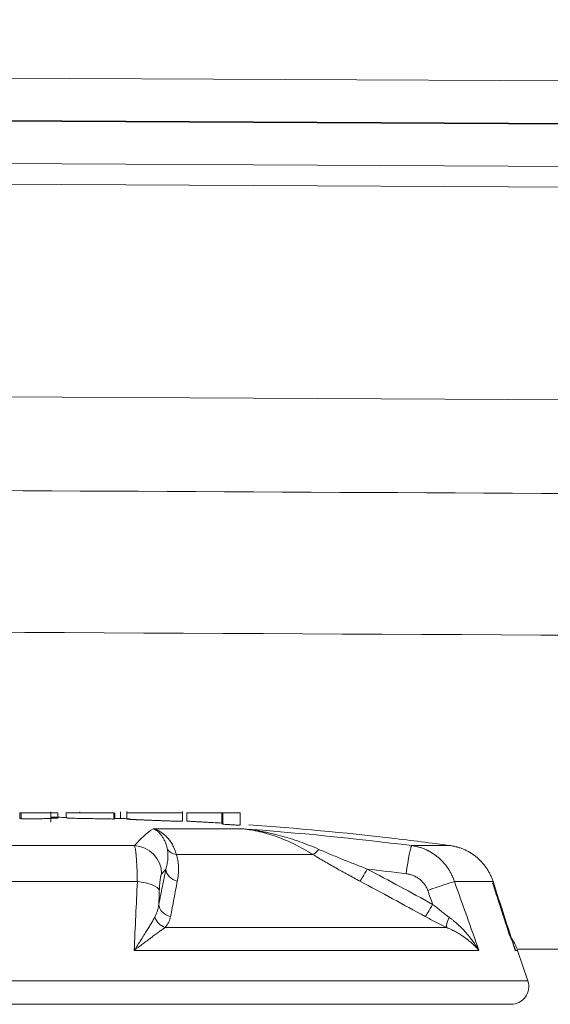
# Model space of a CAD drawing. Header units: millimetres. Extents: x 0 to 594, y 0 to 420.
# Tile 164 of 256: x 223.11 to 224.98, y 296.08 to 299.55. Entities that reach past the tile are written whole.
import ezdxf

# ---------------------------------------------------------------- set-up
doc = ezdxf.new("R2010")
doc.units = ezdxf.units.MM
doc.layers.add('1', color=7, linetype='Continuous', true_color=0xffffff)

msp = doc.modelspace()

# ---------------------------------------------------------------- linework, layer by layer
at = {"layer": '1', "color": 155, "linetype": 'Continuous', "lineweight": 13}
for p, q in [((183.0273, 299.5521), (226.7147, 299.3274)), ((226.7151, 299.1776), (183.0278, 299.4023)), ((183.0281, 299.4001), (226.7155, 299.1755)), ((226.716, 299.0257), (183.0286, 299.2503)), ((183.0282, 299.1777), (231.0758, 298.9306)), ((231.0783, 298.181), (183.0307, 298.4282)), ((223.1136, 296.7547), (223.109, 296.7547)), ((223.109, 296.7547), (223.109, 296.7355)), ((223.1166, 296.7547), (223.1136, 296.7547)), ((223.1136, 296.7547), (223.1136, 296.7344)), ((223.2186, 296.7224), (223.2186, 296.7583)), ((223.2435, 296.7547), (223.2186, 296.7547)), ((223.2435, 296.7547), (223.2435, 296.7362)), ((223.273, 296.7547), (223.273, 296.7388)), ((223.3213, 296.7547), (223.3213, 296.7587)), ((223.4413, 296.7547), (223.4413, 296.7331)), ((223.4445, 296.7547), (223.4445, 296.7337)), ((223.4643, 296.7346), (223.4643, 296.7586)), ((223.4861, 296.7596), (223.4861, 296.7332)), ((223.6835, 296.7257), (223.6835, 296.7596)), ((223.6979, 296.7547), (223.6979, 296.7256)), ((223.8218, 296.7547), (223.8218, 296.7187)), ((223.8252, 296.7547), (223.8218, 296.7547)), ((223.8252, 296.7547), (223.8252, 296.7148)), ((223.8868, 296.7547), (223.8868, 296.711)), ((223.8218, 296.7187), (223.8252, 296.715)), ((223.5794, 296.699), (223.891, 296.699)), ((222.9632, 296.6393), (223.5134, 296.6393)), ((224.1419, 296.6086), (223.6613, 296.6086)), ((224.4915, 296.6393), (224.6276, 296.6393)), ((223.5238, 296.513), (222.973, 296.513)), ((224.7778, 296.513), (224.6416, 296.513)), ((223.6216, 296.3507), (224.6144, 296.3507)), ((224.7282, 296.2698), (223.5127, 296.2698)), ((224.8562, 296.2698), (224.8645, 296.2698)), ((224.9005, 296.1621), (224.8645, 296.2698)), ((221.3871, 296.1621), (224.9005, 296.1621)), ((221.4464, 296.0797), (224.8413, 296.0797))]:
    msp.add_line(p, q, dxfattribs=at)
for centre, radius, start, end in [((223.1438, 285.6897), 11.05, 89.33039, 89.61949), ((223.1438, 285.6897), 11.05, 88.15979, 88.34177), ((223.1438, 285.6897), 11.05, 83.36536, 85.98787), ((224.7222, 296.2222), 0.15, 18.5, 35.8947), ((224.8413, 296.1422), 0.0625, 270, 18.5)]:
    msp.add_arc(centre, radius, start, end, dxfattribs=at)
for centre, major_axis, ratio, start_param, end_param in [((223.1611, 285.6897), (0, -11.0468), 0.997905, 3.134117, 3.136518), ((223.6658, 285.6897), (0, -11.0375), 0.109566, 3.213105, 3.267942), ((223.1045, 285.6897), (0, 11.0375), 0.997198, 6.156836, 6.211673), ((223.3599, 285.6897), (0, -11.0375), 0.911473, 3.015243, 3.035968), ((223.5101, 296.5402), (0.0757, -0.0653), 0.986056, 0.718686, 2.241937), ((223.6722, 296.6515), (0.0478, 0.0148), 0.850363, 3.417745, 4.233271), ((224.1629, 296.6515), (-0.0264, -0.0424), 0.309053, 0.32021, 1.135737), ((224.4793, 296.5402), (-0.0126, -0.0992), 0.074214, 3.198591, 4.721842), ((223.7605, 285.6897), (0, 10.9376), 0.109566, 0.113629, 0.126349), ((223.6743, 296.5568), (0.049, -0.0101), 0.878773, 3.373242, 4.696592), ((224.3303, 296.5568), (-0.0234, -0.0442), 0.066139, 0.282489, 1.605839), ((223.0974, 285.6897), (0, -10.9376), 0.997198, 3.015243, 3.027963), ((223.5018, 296.4812), (0.0999, -0.0039), 0.332845, 0.116454, 1.361998), ((224.555, 296.4812), (-0.0943, -0.0334), 0.025051, 3.537417, 4.782961), ((223.649, 296.4323), (0.049, -0.0098), 0.872121, 3.367437, 4.723043), ((224.5611, 296.4323), (-0.024, -0.0438), 0.065639, 0.251165, 1.606772), ((223.629, 296.3936), (0.0368, -0.0339), 0.828987, 4.122803, 5.20364), ((224.6373, 296.3936), (-0.0211, -0.0453), 0.220414, 4.957301, 6.038138)]:
    msp.add_ellipse(centre, major_axis=major_axis, ratio=ratio, start_param=start_param, end_param=end_param, dxfattribs=at)
for points, knots in [([(218.247, 297.9152), (219.33, 297.9099), (220.4131, 297.9045), (222.5792, 297.8937), (225.8283, 297.8772), (229.0776, 297.8603), (231.2439, 297.8488)], [0, 0, 0, 0, 0.25, 0.25, 0.5, 1, 1, 1, 1]), ([(231.243, 297.3491), (228.2578, 297.365), (225.2727, 297.3804), (221.5415, 297.3992), (220.7953, 297.403), (219.3028, 297.4104), (217.0642, 297.4214), (214.8256, 297.4322), (213.3334, 297.4393)], [0, 0, 0, 0, 0.5, 0.5, 0.625, 0.625, 0.75, 1, 1, 1, 1]), ([(223.2171, 296.7547), (223.2173, 296.7547), (223.2175, 296.7547), (223.219, 296.7547), (223.2188, 296.7547), (223.2175, 296.7547), (223.2156, 296.7547), (223.21, 296.7547), (223.2057, 296.7547), (223.1946, 296.7547), (223.1885, 296.7547), (223.1751, 296.7547), (223.1679, 296.7547), (223.146, 296.7547), (223.1303, 296.7547), (223.1136, 296.7547)], [0, 0, 0, 0, 0.046807, 0.046807, 0.239059, 0.239059, 0.354026, 0.354026, 0.464019, 0.464019, 0.58634, 0.58634, 0.721849, 0.721849, 1, 1, 1, 1]), ([(223.4413, 296.7547), (223.4239, 296.7547), (223.4086, 296.7547), (223.3953, 296.7547), (223.3819, 296.7547), (223.369, 296.7547), (223.3422, 296.7547), (223.329, 296.7547), (223.3169, 296.7547), (223.3048, 296.7547), (223.2952, 296.7547), (223.2879, 296.7547), (223.2807, 296.7547), (223.2768, 296.7547), (223.2754, 296.7547), (223.2751, 296.7547), (223.2754, 296.7547), (223.2747, 296.7547), (223.273, 296.7547)], [0, 0, 0, 0, 0.138165, 0.138165, 0.138165, 0.246691, 0.246691, 0.368175, 0.368175, 0.368175, 0.463302, 0.463302, 0.463302, 0.633707, 0.633707, 0.72601, 0.72601, 1, 1, 1, 1]), ([(223.323, 296.7547), (223.3141, 296.7547), (223.3044, 296.7547), (223.2878, 296.7547), (223.2818, 296.7547), (223.2756, 296.7547)], [0, 0, 0, 0, 0.611771, 0.611771, 1, 1, 1, 1]), ([(223.6835, 296.7547), (223.6837, 296.7547), (223.6818, 296.7547), (223.6734, 296.7547), (223.6663, 296.7547), (223.6475, 296.7547), (223.6366, 296.7547), (223.6116, 296.7547), (223.5983, 296.7547), (223.5711, 296.7547), (223.5585, 296.7547), (223.5342, 296.7547), (223.5239, 296.7547), (223.5069, 296.7547), (223.5, 296.7547), (223.4899, 296.7547), (223.4871, 296.7547), (223.4859, 296.7547), (223.486, 296.7547), (223.487, 296.7547)], [0, 0, 0, 0, 0.116239, 0.116239, 0.250727, 0.250727, 0.385214, 0.385214, 0.508911, 0.508911, 0.625921, 0.625921, 0.731024, 0.731024, 0.840196, 0.840196, 0.949369, 0.949369, 1, 1, 1, 1]), ([(223.8218, 296.7547), (223.8107, 296.7547), (223.7996, 296.7547), (223.7885, 296.7547), (223.7571, 296.7547), (223.7368, 296.7547), (223.7171, 296.7547), (223.7075, 296.7547), (223.6979, 296.7547)], [0, 0, 0, 0, 0.268256, 0.268256, 0.268256, 0.634128, 0.634128, 1, 1, 1, 1]), ([(223.8868, 296.7547), (223.8735, 296.7547), (223.8624, 296.7547), (223.8476, 296.7547), (223.8382, 296.7547), (223.8252, 296.7547)], [0, 0, 0, 0, 0.589744, 0.589744, 1, 1, 1, 1]), ([(223.1136, 296.7344), (223.1205, 296.7344), (223.1273, 296.7344), (223.141, 296.7343), (223.1479, 296.7343), (223.1565, 296.7343), (223.1582, 296.7343), (223.1617, 296.7343), (223.1634, 296.7343), (223.1669, 296.7343), (223.1686, 296.7343), (223.1721, 296.7343), (223.1755, 296.7343), (223.1789, 296.7344), (223.1814, 296.7344), (223.1822, 296.7344), (223.1839, 296.7344), (223.1848, 296.7344), (223.1889, 296.7344), (223.1921, 296.7344), (223.1967, 296.7345), (223.1981, 296.7345), (223.2003, 296.7345), (223.201, 296.7346), (223.2024, 296.7346), (223.2031, 296.7346), (223.2051, 296.7346), (223.2064, 296.7347), (223.2088, 296.7347), (223.21, 296.7348), (223.2115, 296.7348), (223.212, 296.7348), (223.2129, 296.7349), (223.2133, 296.7349), (223.2145, 296.7349), (223.2151, 296.735), (223.216, 296.735), (223.2162, 296.7351), (223.2167, 296.7351), (223.2169, 296.7351), (223.2175, 296.7352), (223.2177, 296.7352), (223.218, 296.7353), (223.2181, 296.7353), (223.2183, 296.7354), (223.2184, 296.7355), (223.2185, 296.7355), (223.2187, 296.7357), (223.2187, 296.7358), (223.2184, 296.7359), (223.2182, 296.736), (223.2178, 296.7361), (223.2177, 296.7362), (223.2174, 296.7363), (223.2172, 296.7363), (223.2171, 296.7364)], [0, 0, 0, 0, 0.125, 0.125, 0.25, 0.25, 0.28125, 0.28125, 0.3125, 0.3125, 0.34375, 0.34375, 0.375, 0.40625, 0.40625, 0.421875, 0.421875, 0.4375, 0.4375, 0.5, 0.5, 0.53125, 0.53125, 0.546875, 0.546875, 0.5625, 0.5625, 0.59375, 0.59375, 0.625, 0.625, 0.640625, 0.640625, 0.65625, 0.65625, 0.6875, 0.6875, 0.703125, 0.703125, 0.71875, 0.71875, 0.75, 0.75, 0.765625, 0.765625, 0.78125, 0.8125, 0.8125, 0.875, 0.875, 0.9375, 0.9375, 0.96875, 0.96875, 1, 1, 1, 1]), ([(223.273, 296.7388), (223.2745, 296.7386), (223.2752, 296.7383), (223.2753, 296.7379), (223.2753, 296.7379), (223.2753, 296.7379), (223.2752, 296.7378), (223.2752, 296.7378), (223.2752, 296.7377), (223.2752, 296.7375), (223.2752, 296.7374), (223.2754, 296.7372), (223.2754, 296.7372), (223.2755, 296.7371), (223.2756, 296.737), (223.2757, 296.737), (223.2758, 296.7369), (223.276, 296.7369), (223.2761, 296.7368), (223.2765, 296.7368), (223.2766, 296.7368), (223.2769, 296.7367), (223.2771, 296.7367), (223.2777, 296.7366), (223.2782, 296.7366), (223.2793, 296.7365), (223.2799, 296.7365), (223.2811, 296.7364), (223.2815, 296.7364), (223.2824, 296.7363), (223.2829, 296.7363), (223.2844, 296.7362), (223.2855, 296.7362), (223.2871, 296.7361), (223.2874, 296.7361), (223.2881, 296.7361), (223.2884, 296.7361), (223.2894, 296.7361), (223.2915, 296.736), (223.2952, 296.7359), (223.2991, 296.7358), (223.3015, 296.7357), (223.3031, 296.7357), (223.304, 296.7357), (223.3082, 296.7356), (223.3116, 296.7355), (223.316, 296.7354), (223.3168, 296.7354), (223.3186, 296.7353), (223.3212, 296.7353), (223.3239, 296.7352), (223.3275, 296.7352), (223.3293, 296.7351), (223.3328, 296.7351), (223.3382, 296.735), (223.3435, 296.7349), (223.3488, 296.7348), (223.3506, 296.7347), (223.3541, 296.7347), (223.3559, 296.7346), (223.3647, 296.7345), (223.3718, 296.7344), (223.3823, 296.7342), (223.3858, 296.7341), (223.3929, 296.734), (223.3964, 296.7339), (223.4034, 296.7338), (223.4068, 296.7337), (223.4138, 296.7336), (223.4172, 296.7335), (223.4276, 296.7333), (223.4344, 296.7332), (223.4413, 296.7331)], [0, 0, 0, 0, 0.25, 0.25, 0.265625, 0.265625, 0.28125, 0.28125, 0.3125, 0.3125, 0.375, 0.375, 0.40625, 0.40625, 0.421875, 0.421875, 0.4375, 0.4375, 0.453125, 0.453125, 0.460937, 0.460937, 0.46875, 0.46875, 0.484375, 0.484375, 0.5, 0.5, 0.507812, 0.507812, 0.515625, 0.515625, 0.53125, 0.53125, 0.535156, 0.535156, 0.539062, 0.539062, 0.546875, 0.5625, 0.578125, 0.585937, 0.585937, 0.59375, 0.59375, 0.625, 0.625, 0.632812, 0.632812, 0.640625, 0.65625, 0.65625, 0.671875, 0.671875, 0.6875, 0.71875, 0.71875, 0.734375, 0.734375, 0.75, 0.75, 0.8125, 0.8125, 0.84375, 0.84375, 0.875, 0.875, 0.90625, 0.90625, 0.9375, 0.9375, 1, 1, 1, 1]), ([(223.4413, 296.7331), (223.4415, 296.7331), (223.4418, 296.7332), (223.4422, 296.7333), (223.4423, 296.7333), (223.4425, 296.7333), (223.4425, 296.7333), (223.4426, 296.7334), (223.4426, 296.7334), (223.4427, 296.7334), (223.4429, 296.7335), (223.4432, 296.7335), (223.4433, 296.7335), (223.4438, 296.7336), (223.4442, 296.7337), (223.4445, 296.7337)], [0, 0, 0, 0, 0.25, 0.25, 0.375, 0.375, 0.4375, 0.4375, 0.5, 0.5, 0.625, 0.625, 0.75, 0.75, 1, 1, 1, 1]), ([(223.4451, 296.7347), (223.4463, 296.7347), (223.4476, 296.7346), (223.4504, 296.7346), (223.4519, 296.7346), (223.4541, 296.7346), (223.4548, 296.7345), (223.4562, 296.7345), (223.4568, 296.7345), (223.4587, 296.7345), (223.4597, 296.7345), (223.4611, 296.7345), (223.4615, 296.7345), (223.4622, 296.7345), (223.4625, 296.7345), (223.4631, 296.7345), (223.4633, 296.7345), (223.4637, 296.7345), (223.4641, 296.7346), (223.4643, 296.7346), (223.4643, 296.7346)], [0, 0, 0, 0, 0.111457, 0.111457, 0.266905, 0.266905, 0.344629, 0.344629, 0.422353, 0.422353, 0.577802, 0.577802, 0.655526, 0.655526, 0.73325, 0.73325, 0.810975, 0.810975, 0.888699, 1, 1, 1, 1]), ([(223.4861, 296.7333), (223.4861, 296.7332), (223.4861, 296.7332), (223.4863, 296.7331), (223.4864, 296.7331), (223.4867, 296.7331), (223.487, 296.733), (223.4875, 296.733), (223.488, 296.7329), (223.4883, 296.7329), (223.4899, 296.7327), (223.4918, 296.7325), (223.4949, 296.7323), (223.4955, 296.7323), (223.4969, 296.7322), (223.4977, 296.7321), (223.5, 296.732), (223.5034, 296.7318), (223.5073, 296.7316), (223.5104, 296.7314), (223.512, 296.7313), (223.5137, 296.7312), (223.5148, 296.7312), (223.5154, 296.7311), (223.5171, 296.731), (223.5183, 296.731), (223.5207, 296.7309), (223.5244, 296.7307), (223.5283, 296.7305), (223.5324, 296.7303), (223.5338, 296.7303), (223.5359, 296.7302), (223.5366, 296.7301), (223.538, 296.7301), (223.5401, 296.73), (223.5423, 296.7299), (223.5451, 296.7298), (223.5466, 296.7297), (223.5538, 296.7294), (223.5596, 296.7292), (223.5684, 296.7288), (223.5714, 296.7287), (223.5773, 296.7285), (223.5802, 296.7284), (223.589, 296.728), (223.5948, 296.7278), (223.6063, 296.7274), (223.612, 296.7272), (223.6191, 296.7269), (223.6205, 296.7269), (223.6233, 296.7268), (223.6246, 296.7267), (223.6287, 296.7266), (223.634, 296.7264), (223.6403, 296.7262), (223.6439, 296.7261), (223.6463, 296.726), (223.6474, 296.726), (223.6508, 296.7259), (223.653, 296.7258), (223.6561, 296.7258), (223.6571, 296.7257), (223.659, 296.7257), (223.66, 296.7257), (223.6627, 296.7256), (223.6645, 296.7256), (223.6677, 296.7255), (223.6692, 296.7255), (223.6732, 296.7254), (223.6754, 296.7254), (223.6777, 296.7254), (223.6781, 296.7254), (223.6789, 296.7254), (223.68, 296.7254), (223.681, 296.7255), (223.6825, 296.7255), (223.6831, 296.7256), (223.6835, 296.7256), (223.6835, 296.7257), (223.6835, 296.7257)], [0, 0, 0, 0, 0.016288, 0.016288, 0.030477, 0.030477, 0.044665, 0.058854, 0.058854, 0.073042, 0.073042, 0.129796, 0.129796, 0.143984, 0.143984, 0.158173, 0.158173, 0.186549, 0.214926, 0.214926, 0.229115, 0.236209, 0.236209, 0.243303, 0.243303, 0.257491, 0.257491, 0.27168, 0.300057, 0.300057, 0.314245, 0.314245, 0.321339, 0.321339, 0.328434, 0.342622, 0.342622, 0.35681, 0.35681, 0.413564, 0.413564, 0.441941, 0.441941, 0.470318, 0.470318, 0.527072, 0.527072, 0.583825, 0.583825, 0.598014, 0.598014, 0.612202, 0.612202, 0.640579, 0.668956, 0.683144, 0.683144, 0.697333, 0.697333, 0.725709, 0.725709, 0.739898, 0.739898, 0.754086, 0.754086, 0.782463, 0.782463, 0.81084, 0.81084, 0.867594, 0.867594, 0.881782, 0.881782, 0.89597, 0.924347, 0.924347, 0.981101, 0.981101, 1, 1, 1, 1]), ([(223.6979, 296.7256), (223.703, 296.7253), (223.7082, 296.7251), (223.7159, 296.7247), (223.7198, 296.7245), (223.7237, 296.7243), (223.7262, 296.7241), (223.7275, 296.7241), (223.7314, 296.7239), (223.734, 296.7237), (223.7391, 296.7234), (223.7469, 296.723), (223.7546, 296.7226), (223.7649, 296.722), (223.7701, 296.7218), (223.7779, 296.7213), (223.7805, 296.7212), (223.7856, 296.7209), (223.7882, 296.7207), (223.8011, 296.72), (223.8115, 296.7193), (223.8218, 296.7187)], [0, 0, 0, 0, 0.125, 0.125, 0.1875, 0.21875, 0.21875, 0.25, 0.25, 0.3125, 0.3125, 0.375, 0.5, 0.5, 0.625, 0.625, 0.6875, 0.6875, 0.75, 0.75, 1, 1, 1, 1]), ([(223.8252, 296.7148), (223.8303, 296.7145), (223.8354, 296.7142), (223.8431, 296.7137), (223.8457, 296.7136), (223.8495, 296.7134), (223.8508, 296.7133), (223.8534, 296.7131), (223.8547, 296.713), (223.8611, 296.7126), (223.8662, 296.7123), (223.8765, 296.7116), (223.8816, 296.7113), (223.8868, 296.711)], [0, 0, 0, 0, 0.25, 0.25, 0.375, 0.375, 0.4375, 0.4375, 0.5, 0.5, 0.75, 0.75, 1, 1, 1, 1]), ([(223.5794, 296.699), (223.5796, 296.699), (223.5797, 296.699), (223.5799, 296.6989), (223.5799, 296.6989), (223.5799, 296.6989), (223.58, 296.6989), (223.5804, 296.6988), (223.5813, 296.6986), (223.5831, 296.698), (223.5869, 296.6969), (223.59, 296.6957), (223.5963, 296.693), (223.6005, 296.6909), (223.6066, 296.6872), (223.6086, 296.6858), (223.6116, 296.6837), (223.6126, 296.683), (223.6146, 296.6815), (223.6155, 296.6807), (223.6204, 296.6767), (223.6242, 296.6733), (223.6313, 296.6656), (223.6348, 296.6615), (223.6413, 296.6526), (223.6443, 296.6478), (223.65, 296.6377), (223.6527, 296.6323), (223.6574, 296.6209), (223.6595, 296.6149), (223.6613, 296.6086)], [0, 0, 0, 0, 0.003906, 0.003906, 0.004883, 0.004883, 0.005859, 0.007812, 0.015625, 0.03125, 0.0625, 0.125, 0.125, 0.25, 0.25, 0.3125, 0.3125, 0.34375, 0.34375, 0.375, 0.375, 0.5, 0.5, 0.625, 0.625, 0.75, 0.75, 0.875, 0.875, 1, 1, 1, 1]), ([(223.6297, 296.6262), (223.6287, 296.6311), (223.6275, 296.6358), (223.6248, 296.6447), (223.6232, 296.649), (223.6198, 296.657), (223.6179, 296.6608), (223.6139, 296.6679), (223.6118, 296.6712), (223.6074, 296.6773), (223.6051, 296.6801), (223.602, 296.6833), (223.6014, 296.684), (223.6002, 296.6852), (223.5996, 296.6858), (223.5977, 296.6875), (223.5939, 296.6909), (223.59, 296.6936), (223.5861, 296.6959), (223.5848, 296.6966), (223.5828, 296.6976), (223.5821, 296.6979), (223.5811, 296.6984), (223.5806, 296.6986), (223.5801, 296.6988), (223.5798, 296.6989), (223.5798, 296.6989), (223.5796, 296.699), (223.5795, 296.699), (223.5794, 296.699)], [0, 0, 0, 0, 0.125, 0.125, 0.25, 0.25, 0.375, 0.375, 0.5, 0.5, 0.625, 0.625, 0.65625, 0.65625, 0.6875, 0.6875, 0.75, 0.875, 0.875, 0.9375, 0.9375, 0.96875, 0.96875, 0.984375, 0.992188, 0.992188, 0.996094, 0.996094, 1, 1, 1, 1]), ([(223.891, 296.699), (223.8913, 296.699), (223.8917, 296.699), (223.8924, 296.6989), (223.8928, 296.6989), (223.8938, 296.6988), (223.896, 296.6986), (223.8982, 296.6984), (223.9025, 296.6979), (223.9054, 296.6976), (223.9141, 296.6966), (223.9198, 296.6959), (223.9371, 296.6936), (223.9544, 296.6909), (223.9716, 296.6875), (223.9802, 296.6858), (223.9831, 296.6852), (223.9888, 296.684), (223.9917, 296.6833), (224.0059, 296.6801), (224.0173, 296.6773), (224.04, 296.6712), (224.0513, 296.6679), (224.0739, 296.6608), (224.0851, 296.657), (224.1076, 296.649), (224.1188, 296.6447), (224.1412, 296.6358), (224.1524, 296.6311), (224.1636, 296.6262)], [0, 0, 0, 0, 0.003906, 0.003906, 0.007813, 0.007813, 0.015625, 0.03125, 0.03125, 0.0625, 0.0625, 0.125, 0.125, 0.25, 0.3125, 0.3125, 0.34375, 0.34375, 0.375, 0.375, 0.5, 0.5, 0.625, 0.625, 0.75, 0.75, 0.875, 0.875, 1, 1, 1, 1]), ([(224.1419, 296.6086), (224.1317, 296.6149), (224.1215, 296.6209), (224.101, 296.6323), (224.0908, 296.6377), (224.0703, 296.6478), (224.06, 296.6526), (224.0394, 296.6615), (224.029, 296.6656), (224.0081, 296.6733), (223.9976, 296.6767), (223.9844, 296.6807), (223.9818, 296.6815), (223.9765, 296.683), (223.9738, 296.6837), (223.9658, 296.6858), (223.9605, 296.6872), (223.9446, 296.6909), (223.9339, 296.693), (223.9178, 296.6957), (223.9098, 296.6969), (223.9004, 296.698), (223.8957, 296.6986), (223.8935, 296.6988), (223.8925, 296.6989), (223.8923, 296.6989), (223.8921, 296.6989), (223.892, 296.6989), (223.8916, 296.699), (223.8913, 296.699), (223.891, 296.699)], [0, 0, 0, 0, 0.125, 0.125, 0.25, 0.25, 0.375, 0.375, 0.5, 0.5, 0.625, 0.625, 0.65625, 0.65625, 0.6875, 0.6875, 0.75, 0.75, 0.875, 0.875, 0.9375, 0.96875, 0.984375, 0.992188, 0.994141, 0.995117, 0.995117, 0.996094, 0.996094, 1, 1, 1, 1]), ([(223.5238, 296.513), (223.5237, 296.5172), (223.5235, 296.5254), (223.5232, 296.5373), (223.5228, 296.5487), (223.5225, 296.5561), (223.5223, 296.5615), (223.5222, 296.5642), (223.522, 296.5668), (223.522, 296.5681), (223.522, 296.5685), (223.5219, 296.5694), (223.5217, 296.5733), (223.5213, 296.5803), (223.5208, 296.5896), (223.5201, 296.5982), (223.5197, 296.6035), (223.5193, 296.6073), (223.5192, 296.6085), (223.519, 296.61), (223.519, 296.6103), (223.5189, 296.6109), (223.5189, 296.6118), (223.5185, 296.615), (223.5179, 296.6198), (223.5171, 296.6254), (223.5163, 296.6302), (223.5157, 296.6328), (223.5153, 296.6343), (223.5152, 296.6345), (223.515, 296.6351), (223.515, 296.6354), (223.5147, 296.6361), (223.5143, 296.6376), (223.5138, 296.6387), (223.5134, 296.6393)], [0, 0, 0, 0, 0.0625, 0.125, 0.1875, 0.25, 0.25, 0.28125, 0.296875, 0.296875, 0.304687, 0.304687, 0.3125, 0.375, 0.4375, 0.5, 0.5625, 0.5625, 0.59375, 0.59375, 0.601562, 0.601562, 0.609375, 0.625, 0.6875, 0.75, 0.8125, 0.875, 0.875, 0.890625, 0.890625, 0.90625, 0.90625, 0.9375, 1, 1, 1, 1]), ([(223.6246, 296.5568), (223.6254, 296.5596), (223.6269, 296.5652), (223.6287, 296.5737), (223.6297, 296.5794), (223.6305, 296.5851), (223.6309, 296.5879), (223.6314, 296.5937), (223.6316, 296.5966), (223.6318, 296.6024), (223.6318, 296.6053), (223.6316, 296.6112), (223.6314, 296.6141), (223.6307, 296.6201), (223.6303, 296.6231), (223.6297, 296.6262)], [0, 0, 0, 0, 0.125, 0.25, 0.375, 0.375, 0.5, 0.5, 0.625, 0.625, 0.75, 0.75, 0.875, 0.875, 1, 1, 1, 1]), ([(223.6613, 296.6086), (223.662, 296.6065), (223.6632, 296.6024), (223.6642, 296.5983), (223.6656, 296.5923), (223.6663, 296.5882), (223.6675, 296.5802), (223.668, 296.5762), (223.6686, 296.5683), (223.6688, 296.5644), (223.6689, 296.5565), (223.6689, 296.5526), (223.6686, 296.5448), (223.668, 296.537), (223.6667, 296.5255), (223.6654, 296.5178), (223.6646, 296.514)], [0, 0, 0, 0, 0.0625, 0.125, 0.125, 0.25, 0.25, 0.375, 0.375, 0.5, 0.5, 0.625, 0.625, 0.75, 0.875, 1, 1, 1, 1]), ([(224.3087, 296.514), (224.3015, 296.5178), (224.2872, 296.5255), (224.2658, 296.537), (224.2517, 296.5448), (224.2376, 296.5526), (224.2306, 296.5565), (224.2167, 296.5644), (224.2097, 296.5683), (224.1959, 296.5762), (224.1891, 296.5802), (224.1754, 296.5882), (224.1686, 296.5923), (224.1585, 296.5983), (224.1518, 296.6024), (224.1452, 296.6065), (224.1419, 296.6086)], [0, 0, 0, 0, 0.125, 0.25, 0.375, 0.375, 0.5, 0.5, 0.625, 0.625, 0.75, 0.75, 0.875, 0.875, 0.9375, 1, 1, 1, 1]), ([(224.1636, 296.6262), (224.1705, 296.6231), (224.1775, 296.6201), (224.1914, 296.6141), (224.1985, 296.6112), (224.2125, 296.6053), (224.2196, 296.6024), (224.2338, 296.5966), (224.2408, 296.5937), (224.2551, 296.5879), (224.2694, 296.5822), (224.2908, 296.5737), (224.3124, 296.5652), (224.3269, 296.5596), (224.3341, 296.5568)], [0, 0, 0, 0, 0.125, 0.125, 0.25, 0.25, 0.375, 0.375, 0.5, 0.5, 0.625, 0.75, 0.875, 1, 1, 1, 1]), ([(224.4915, 296.6393), (224.4957, 296.6387), (224.5041, 296.6372), (224.5165, 296.6342), (224.5286, 296.6302), (224.5364, 296.6271), (224.5423, 296.6245), (224.5452, 296.6231), (224.5486, 296.6215), (224.55, 296.6207), (224.551, 296.6202), (224.5514, 296.62), (224.5557, 296.6177), (224.5632, 296.6134), (224.5738, 296.6062), (224.5839, 296.5984), (224.5903, 296.5926), (224.595, 296.5881), (224.5973, 296.5858), (224.5995, 296.5835), (224.601, 296.5819), (224.6018, 296.5811), (224.6054, 296.577), (224.611, 296.5704), (224.6187, 296.5599), (224.6256, 296.549), (224.6297, 296.5413), (224.6326, 296.5354), (224.634, 296.5325), (224.6353, 296.5294), (224.6362, 296.5274), (224.6366, 296.5264), (224.6387, 296.5213), (224.6402, 296.5172), (224.6416, 296.513)], [0, 0, 0, 0, 0.0625, 0.125, 0.1875, 0.25, 0.25, 0.28125, 0.296875, 0.304687, 0.304687, 0.3125, 0.3125, 0.375, 0.4375, 0.5, 0.5625, 0.5625, 0.59375, 0.609375, 0.609375, 0.625, 0.625, 0.6875, 0.75, 0.8125, 0.875, 0.875, 0.90625, 0.921875, 0.921875, 0.9375, 0.9375, 1, 1, 1, 1]), ([(224.7778, 296.513), (224.7765, 296.5172), (224.7734, 296.5254), (224.7681, 296.5373), (224.762, 296.5487), (224.7574, 296.5561), (224.7537, 296.5615), (224.7519, 296.5642), (224.7499, 296.5668), (224.7489, 296.5681), (224.7486, 296.5685), (224.7479, 296.5694), (224.7449, 296.5733), (224.739, 296.5803), (224.73, 296.5896), (224.7205, 296.5982), (224.7137, 296.6035), (224.7084, 296.6073), (224.7067, 296.6085), (224.7044, 296.61), (224.704, 296.6103), (224.7031, 296.6109), (224.7017, 296.6118), (224.6967, 296.615), (224.6884, 296.6198), (224.6769, 296.6254), (224.665, 296.6302), (224.6569, 296.6328), (224.6518, 296.6343), (224.6507, 296.6345), (224.6487, 296.6351), (224.6476, 296.6354), (224.6445, 296.6361), (224.6382, 296.6376), (224.6319, 296.6387), (224.6276, 296.6393)], [0, 0, 0, 0, 0.0625, 0.125, 0.1875, 0.25, 0.25, 0.28125, 0.296875, 0.296875, 0.304688, 0.304688, 0.3125, 0.375, 0.4375, 0.5, 0.5625, 0.5625, 0.59375, 0.59375, 0.601563, 0.601563, 0.609375, 0.625, 0.6875, 0.75, 0.8125, 0.875, 0.875, 0.890625, 0.890625, 0.90625, 0.90625, 0.9375, 1, 1, 1, 1]), ([(223.5993, 296.4323), (223.6035, 296.4533), (223.6077, 296.4742), (223.6162, 296.5157), (223.6204, 296.5364), (223.6246, 296.5568)], [0, 0, 0, 0, 0.5, 0.5, 1, 1, 1, 1]), ([(223.6095, 296.5402), (223.609, 296.5396), (223.6081, 296.538), (223.6073, 296.5354), (223.6066, 296.5331), (223.6064, 296.5322), (223.6061, 296.5311), (223.6061, 296.5308), (223.606, 296.5303), (223.6058, 296.5296), (223.6057, 296.5289), (223.6052, 296.5263), (223.6048, 296.5239), (223.6042, 296.5201), (223.6039, 296.5175), (223.6035, 296.5146), (223.6033, 296.5127), (223.6033, 296.5119), (223.6032, 296.5112), (223.6031, 296.51), (223.6028, 296.5076), (223.6025, 296.5035), (223.6021, 296.4983), (223.6017, 296.4929), (223.6015, 296.4891), (223.6014, 296.4862), (223.6013, 296.4852), (223.6013, 296.4832), (223.6012, 296.4822), (223.6012, 296.4812)], [0, 0, 0, 0, 0.125, 0.25, 0.25, 0.3125, 0.3125, 0.328125, 0.328125, 0.34375, 0.375, 0.375, 0.5, 0.5, 0.5625, 0.625, 0.625, 0.640625, 0.65625, 0.65625, 0.6875, 0.75, 0.8125, 0.875, 0.9375, 0.9375, 0.96875, 0.96875, 1, 1, 1, 1]), ([(224.3341, 296.5568), (224.3727, 296.5364), (224.4112, 296.5157), (224.4881, 296.4742), (224.5265, 296.4533), (224.5648, 296.4323)], [0, 0, 0, 0, 0.5, 0.5, 1, 1, 1, 1]), ([(224.5475, 296.4812), (224.5468, 296.4832), (224.5452, 296.4872), (224.5425, 296.4928), (224.5393, 296.4982), (224.5369, 296.5017), (224.5351, 296.5043), (224.5344, 296.5051), (224.5334, 296.5063), (224.5331, 296.5068), (224.5324, 296.5076), (224.5307, 296.5096), (224.5275, 296.5131), (224.523, 296.5174), (224.5181, 296.5214), (224.5147, 296.5238), (224.5125, 296.5253), (224.512, 296.5256), (224.5111, 296.5262), (224.5107, 296.5264), (224.5093, 296.5273), (224.5066, 296.5289), (224.502, 296.5313), (224.4982, 296.533), (224.4923, 296.5354), (224.4884, 296.5367), (224.4838, 296.5379), (224.4832, 296.538), (224.4822, 296.5383), (224.4807, 296.5386), (224.4771, 296.5394), (224.4739, 296.5399), (224.4718, 296.5402)], [0, 0, 0, 0, 0.0625, 0.125, 0.1875, 0.25, 0.25, 0.28125, 0.28125, 0.296875, 0.296875, 0.3125, 0.375, 0.4375, 0.5, 0.5625, 0.5625, 0.578125, 0.578125, 0.59375, 0.59375, 0.625, 0.6875, 0.75, 0.75, 0.875, 0.875, 0.890625, 0.890625, 0.90625, 0.9375, 1, 1, 1, 1]), ([(223.6646, 296.514), (223.6607, 296.4935), (223.6568, 296.4729), (223.6489, 296.4313), (223.6449, 296.4104), (223.6409, 296.3894)], [0, 0, 0, 0, 0.5, 0.5, 1, 1, 1, 1]), ([(224.5385, 296.3894), (224.5003, 296.4104), (224.4621, 296.4313), (224.3855, 296.4729), (224.3471, 296.4935), (224.3087, 296.514)], [0, 0, 0, 0, 0.5, 0.5, 1, 1, 1, 1]), ([(223.5852, 296.3871), (223.5871, 296.3907), (223.5888, 296.3943), (223.5918, 296.4017), (223.5932, 296.4054), (223.5955, 296.413), (223.5964, 296.4168), (223.5981, 296.4245), (223.5988, 296.4284), (223.5993, 296.4323)], [0, 0, 0, 0, 0.25, 0.25, 0.5, 0.5, 0.75, 0.75, 1, 1, 1, 1]), ([(224.5648, 296.4323), (224.5695, 296.4284), (224.5743, 296.4245), (224.5838, 296.4168), (224.5886, 296.413), (224.5982, 296.4054), (224.603, 296.4017), (224.6127, 296.3943), (224.6176, 296.3907), (224.6225, 296.3871)], [0, 0, 0, 0, 0.25, 0.25, 0.5, 0.5, 0.75, 0.75, 1, 1, 1, 1]), ([(223.5127, 296.2698), (223.5127, 296.2698), (223.5128, 296.27), (223.5129, 296.2701), (223.5129, 296.2702), (223.513, 296.2702), (223.5131, 296.2704), (223.5134, 296.271), (223.5142, 296.2722), (223.5158, 296.2745), (223.5189, 296.2793), (223.5215, 296.2833), (223.5267, 296.2913), (223.5301, 296.2966), (223.5368, 296.3071), (223.5409, 296.3135), (223.545, 296.3199), (223.5466, 296.3224), (223.5474, 296.3237), (223.5497, 296.3275), (223.5513, 296.33), (223.556, 296.3374), (223.559, 296.3423), (223.5648, 296.3518), (223.5676, 296.3564), (223.5731, 296.3656), (223.5757, 296.37), (223.5794, 296.3766), (223.5818, 296.3809), (223.5841, 296.3851), (223.5852, 296.3871)], [0, 0, 0, 0, 0.001953, 0.00293, 0.00293, 0.003906, 0.003906, 0.007813, 0.015625, 0.03125, 0.0625, 0.125, 0.125, 0.25, 0.25, 0.375, 0.40625, 0.40625, 0.4375, 0.4375, 0.5, 0.5, 0.625, 0.625, 0.75, 0.75, 0.875, 0.875, 0.9375, 1, 1, 1, 1]), ([(223.6409, 296.3894), (223.6403, 296.386), (223.6394, 296.3826), (223.6372, 296.3759), (223.6358, 296.3726), (223.6327, 296.3661), (223.6308, 296.363), (223.6277, 296.3583), (223.6254, 296.3552), (223.6229, 296.3522), (223.6216, 296.3507)], [0, 0, 0, 0, 0.25, 0.25, 0.5, 0.5, 0.75, 0.75, 0.875, 1, 1, 1, 1]), ([(224.6144, 296.3507), (224.6112, 296.3522), (224.6048, 296.3552), (224.5985, 296.3583), (224.589, 296.363), (224.5826, 296.3661), (224.57, 296.3726), (224.5637, 296.3759), (224.5511, 296.3826), (224.5448, 296.386), (224.5385, 296.3894)], [0, 0, 0, 0, 0.125, 0.25, 0.25, 0.5, 0.5, 0.75, 0.75, 1, 1, 1, 1]), ([(224.6225, 296.3871), (224.6253, 296.3851), (224.6308, 296.3809), (224.6362, 296.3766), (224.644, 296.37), (224.6491, 296.3656), (224.659, 296.3564), (224.6638, 296.3518), (224.6732, 296.3423), (224.6777, 296.3374), (224.6843, 296.33), (224.6865, 296.3275), (224.6897, 296.3237), (224.6908, 296.3224), (224.6929, 296.3199), (224.6981, 296.3135), (224.707, 296.3019), (224.7144, 296.2913), (224.7197, 296.2833), (224.7224, 296.2793), (224.7253, 296.2745), (224.7268, 296.2722), (224.7275, 296.271), (224.7278, 296.2704), (224.7279, 296.2702), (224.7279, 296.2702), (224.728, 296.2701), (224.7281, 296.27), (224.7281, 296.2698), (224.7282, 296.2698)], [0, 0, 0, 0, 0.0625, 0.125, 0.125, 0.25, 0.25, 0.375, 0.375, 0.5, 0.5, 0.5625, 0.5625, 0.59375, 0.59375, 0.625, 0.75, 0.875, 0.875, 0.9375, 0.96875, 0.984375, 0.992188, 0.996094, 0.996094, 0.99707, 0.99707, 0.998047, 1, 1, 1, 1]), ([(223.6216, 296.3507), (223.6198, 296.3495), (223.6162, 296.3468), (223.6105, 296.3427), (223.6046, 296.3383), (223.6005, 296.3354), (223.5943, 296.3308), (223.59, 296.3277), (223.5812, 296.3212), (223.5767, 296.3179), (223.5709, 296.3136), (223.5697, 296.3127), (223.5679, 296.3114), (223.5674, 296.311), (223.5662, 296.3101), (223.5632, 296.3079), (223.5602, 296.3057), (223.553, 296.3003), (223.5481, 296.2967), (223.5382, 296.2892), (223.5332, 296.2854), (223.5256, 296.2796), (223.5217, 296.2767), (223.5172, 296.2732), (223.5149, 296.2715), (223.5138, 296.2706), (223.5133, 296.2703), (223.5131, 296.2701), (223.513, 296.27), (223.5128, 296.2699), (223.5128, 296.2698), (223.5127, 296.2698)], [0, 0, 0, 0, 0.0625, 0.125, 0.1875, 0.25, 0.25, 0.375, 0.375, 0.5, 0.5, 0.53125, 0.53125, 0.546875, 0.546875, 0.5625, 0.625, 0.625, 0.75, 0.75, 0.875, 0.875, 0.9375, 0.96875, 0.984375, 0.992188, 0.996094, 0.996094, 0.998047, 0.998047, 1, 1, 1, 1]), ([(224.7282, 296.2698), (224.7281, 296.2698), (224.7281, 296.2699), (224.728, 296.27), (224.7279, 296.2701), (224.7278, 296.2703), (224.7274, 296.2706), (224.7267, 296.2715), (224.7252, 296.2732), (224.722, 296.2767), (224.7193, 296.2796), (224.7137, 296.2854), (224.7058, 296.293), (224.6973, 296.3003), (224.6906, 296.3057), (224.6878, 296.3079), (224.6849, 296.3101), (224.6838, 296.311), (224.6832, 296.3114), (224.6814, 296.3127), (224.6802, 296.3136), (224.6743, 296.3179), (224.6694, 296.3212), (224.6593, 296.3277), (224.6541, 296.3308), (224.646, 296.3354), (224.6406, 296.3383), (224.6321, 296.3427), (224.6234, 296.3468), (224.6175, 296.3495), (224.6144, 296.3507)], [0, 0, 0, 0, 0.001953, 0.001953, 0.003906, 0.003906, 0.007813, 0.015625, 0.03125, 0.0625, 0.125, 0.125, 0.25, 0.375, 0.375, 0.4375, 0.453125, 0.453125, 0.46875, 0.46875, 0.5, 0.5, 0.625, 0.625, 0.75, 0.75, 0.8125, 0.875, 0.9375, 1, 1, 1, 1]), ([(224.8562, 296.2698), (224.8562, 296.2698), (224.8562, 296.27), (224.8561, 296.2701), (224.8561, 296.2702), (224.8561, 296.2702), (224.856, 296.2704), (224.8559, 296.271), (224.8556, 296.2722), (224.8549, 296.2745), (224.8536, 296.2793), (224.8523, 296.2833), (224.8497, 296.2913), (224.8478, 296.2966), (224.8436, 296.3071), (224.8408, 296.3135), (224.8377, 296.3199), (224.8367, 296.3221), (224.8362, 296.3229), (224.8358, 296.3238)], [0, 0, 0, 0, 0.004564, 0.006846, 0.006846, 0.009128, 0.009128, 0.018257, 0.036514, 0.073027, 0.146055, 0.292109, 0.292109, 0.584219, 0.584219, 0.876328, 0.949356, 0.949356, 1, 1, 1, 1]), ([(224.8462, 296.2996), (224.8473, 296.2974), (224.8483, 296.2952), (224.8508, 296.2892), (224.8521, 296.2854), (224.8539, 296.2796), (224.8547, 296.2767), (224.8555, 296.2732), (224.8559, 296.2715), (224.856, 296.2706), (224.8561, 296.2703), (224.8562, 296.2701), (224.8562, 296.27), (224.8562, 296.2699), (224.8562, 296.2698), (224.8562, 296.2698)], [0, 0, 0, 0, 0.231324, 0.231324, 0.615662, 0.615662, 0.807831, 0.903915, 0.951958, 0.975979, 0.987989, 0.987989, 0.993995, 0.993995, 1, 1, 1, 1]), ([(224.8658, 296.2747), (225.7274, 296.271), (226.589, 296.2672), (228.2349, 296.2601), (229.0193, 296.2567), (230.588, 296.2499), (231.3724, 296.2465), (232.1567, 296.2431)], [0, 0, 0, 0, 0.354526, 0.354526, 0.677263, 0.677263, 1, 1, 1, 1])]:
    msp.add_open_spline(points, degree=3, knots=knots, dxfattribs=at)
for points, degree in [([(223.109, 296.7355), (223.111, 296.7351), (223.1126, 296.7348), (223.1136, 296.7344)], 3), ([(223.5127, 296.2698), (223.5163, 296.3509), (223.52, 296.4319), (223.5238, 296.513)], 3), ([(224.6416, 296.513), (224.6706, 296.4319), (224.6994, 296.3509), (224.7282, 296.2698)], 3), ([(224.8358, 296.3237), (224.7763, 296.5076)], 1), ([(224.8562, 296.2698), (224.8302, 296.3509), (224.804, 296.4319), (224.7778, 296.513)], 3), ([(223.6012, 296.4812), (223.6005, 296.4649), (223.5999, 296.4486), (223.5993, 296.4323)], 3), ([(224.5648, 296.4323), (224.559, 296.4486), (224.5533, 296.4649), (224.5475, 296.4812)], 3)]:
    msp.add_open_spline(points, degree=degree, dxfattribs=at)

doc.saveas('drawing.dxf')
